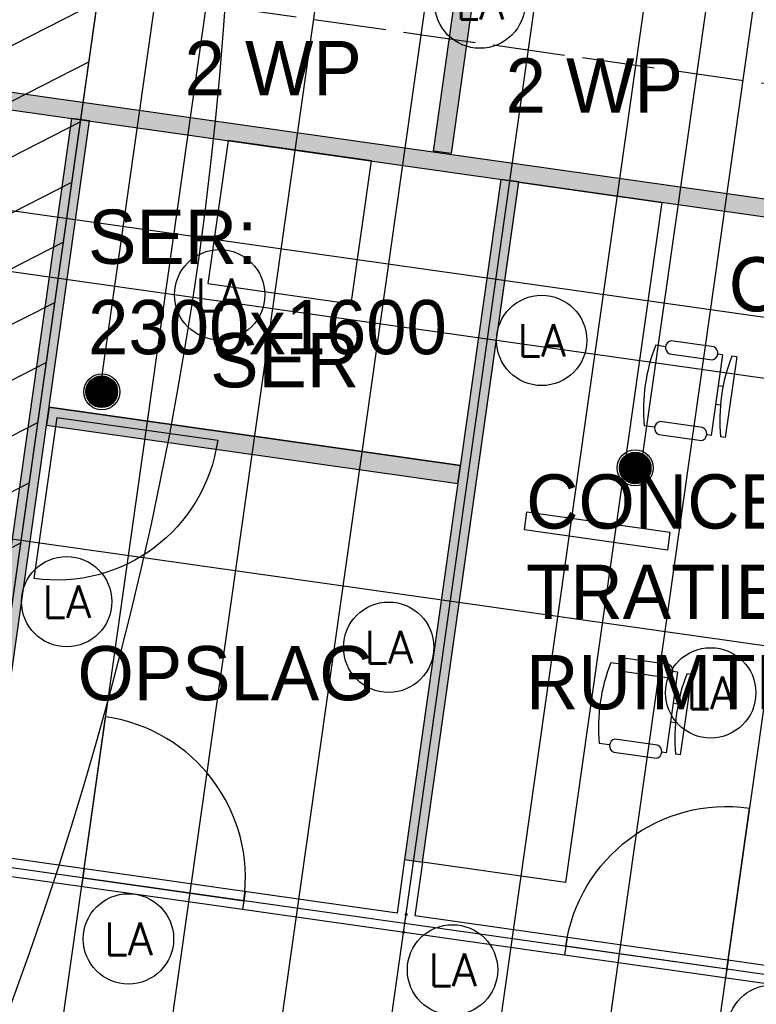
# Model space of a CAD drawing. Header units: millimetres. Extents: x -4107 to 114693, y -37499 to 54671.
# Tile 115 of 156: x 56369 to 60447, y 27739 to 33188. Entities that reach past the tile are written whole.
import ezdxf
from ezdxf.enums import TextEntityAlignment as Align

# ---------------------------------------------------------------- set-up
doc = ezdxf.new("R2010")
doc.units = ezdxf.units.MM
doc.header["$LTSCALE"] = 50
doc.linetypes.add('XREF_06_Vloergoot installaties$0$E_GOOT5', pattern=[10, 8, -2])
for name, color, linetype in [('FOK_ BRANDSLANGHASPELS', 2, 'Continuous'), ('FOK_05---_TEKST_18', 1, 'Continuous'), ('FOK_05---_TEKST_25', 2, 'Continuous'), ('FOK_22_BINNENWANDEN', 2, 'Continuous'), ('FOK_22_BINNENWANDEN @ 1 VP1', 2, 'Continuous'), ('FOK_22_BINNENWANDEN @ 1 VP2', 2, 'Continuous'), ('FOK_22_BINNENWANDEN @ 1 VPModel', 2, 'Continuous'), ('FOK_72_VAST MEUBILAIR', 1, 'Continuous'), ('FOK_82_LOS MEUBILAIR', 1, 'Continuous'), ('XREF_06_PLAFOND$0$AA45----_PLAFONDAFW', 1, 'Continuous'), ('XREF_06_PLAFOND$0$AI45----_PLAFONDAFW', 2, 'Continuous'), ('XREF_06_Sprinkler installatie$0$WL524---', 4, 'Continuous'), ('XREF_06_Sprinkler installatie$0$WL6516--', 4, 'Continuous'), ('XREF_06_verlichting$0$EL6311--', 3, 'Continuous'), ('XREF_06_Vloergoot installaties$0$EL6131--_VG', 3, 'Continuous')]:
    doc.layers.add(name, color=color, linetype=linetype)
doc.styles.add('XREF_06_Sprinkler installatie$0$Standard', font='txt')
doc.styles.add('XREF_06_verlichting$0$BURO-018', font='simplex.shx', dxfattribs={"height": 180})

# ---------------------------------------------------------------- blocks, each defined once
blk = doc.blocks.new('XREF_06_Sprinkler installatie$0$SP-KOP02')
at = {"color": 0, "linetype": 'Continuous'}
for p, q in [((-0.875, -0.023), (0.023, 0.875)), ((-0.847, -0.219), (0.219, 0.847)), ((-0.843, 0.233), (-0.233, 0.843)), ((-0.786, -0.383), (0.383, 0.786)), ((-0.702, -0.523), (0.523, 0.702)), ((-0.595, -0.641), (0.641, 0.595)), ((-0.469, -0.739), (0.739, 0.469)), ((-0.32, -0.815), (0.815, 0.32)), ((-0.144, -0.863), (0.863, 0.144)), ((0.072, -0.872), (0.872, -0.072)), ((0.381, -0.788), (0.788, -0.381))]:
    blk.add_line(p, q, dxfattribs=at)
at = {"color": 0, "linetype": 'Continuous', "const_width": 0.875}
blk.add_lwpolyline([(-0.438, 0, 1), (0.438, 0, 1)], format="xyb", close=True, dxfattribs=at)
at = {"color": 0, "linetype": 'Continuous'}
for radius in [1, 0.875]:
    blk.add_circle((0, 0), radius, dxfattribs=at)
at = {"color": 0, "linetype": 'Continuous', "style": 'XREF_06_Sprinkler installatie$0$Standard', "flags": 1}
for tag, p in [('SP_MATCODE', (2, 2)), ('SP_TEMP', (2, -3)), ('SP_DOORL', (2, -5)), ('SP_KFACT', (2, -7)), ('SP_SPRHK', (2, -9)), ('SP_KLEP', (2, -11))]:
    blk.add_attdef(tag, p, '', height=1, dxfattribs=at)
blk = doc.blocks.new('XREF_06_Sprinkler installatie')
at = {"layer": 'XREF_06_Sprinkler installatie$0$WL524---'}
for p, q in [((56810.2, 31104.9), (57568.6, 36460.5)), ((59804.5, 30678.1), (60628, 36493.2)), ((54991.2, 31982.7), (63969.9, 30711.2))]:
    blk.add_line(p, q, dxfattribs=at)
at = {"layer": 'XREF_06_Sprinkler installatie$0$WL6516--', "xscale": 99.9999999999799, "yscale": 100, "zscale": 100, "rotation": 7.589429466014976}
for p in [(56823.9, 31128.8), (59776.1, 30707.7)]:
    blk.add_blockref('XREF_06_Sprinkler installatie$0$SP-KOP02', p, dxfattribs=at)
blk = doc.blocks.new('XREF_06_Vloergoot installaties')
at = {"layer": 'XREF_06_Vloergoot installaties$0$EL6131--_VG', "linetype": 'XREF_06_Vloergoot installaties$0$E_GOOT5'}
blk.add_line((50573.7, 34241.5), (80308.4, 30027.3), dxfattribs=at)
blk = doc.blocks.new('XREF_06_PLAFOND')
at = {"layer": 'XREF_06_PLAFOND$0$AA45----_PLAFONDAFW'}
h = blk.add_hatch(dxfattribs=at)
h.set_pattern_fill('ANSI31', color=256, scale=2200, angle=342.02, style=0)
h.set_pattern_definition([(27.02, (0, 0), (-124.9329, 244.9832), [])])
h.paths.add_polyline_path([(54376.2, 20456.3), (54977.4, 20422.2), (57196.8, 36094.7), (56590.8, 36094.7)])
at = {"layer": 'XREF_06_PLAFOND$0$AI45----_PLAFONDAFW'}
h = blk.add_hatch(dxfattribs=at)
h.set_pattern_fill('_USER,_O', color=256, scale=1800, pattern_type=0)
h.set_pattern_definition([(351.94, (60508.5, -17546.5), (252.38, 1782.22), [])])
edge = h.paths.add_edge_path(flags=16)
edge.add_arc((41622.2, 26897.4), 5449.9, 0, 180)
edge.add_arc((41622.2, 26897.4), 5449.9, 180, 360)
h.paths.add_polyline_path([(49833.5, 30277.3), (51633.5, 30277.3), (51633.5, 27677.3), (49833.5, 27677.3)], flags=16)
edge = h.paths.add_edge_path(flags=16)
edge.add_arc((86127.3, 26613.5), 3800, 0, 180)
edge.add_arc((86127.3, 26613.5), 3800, 180, 360)
edge = h.paths.add_edge_path(flags=16)
edge.add_arc((74998.8, -10766.8), 5450, 0, 180)
edge.add_arc((74998.8, -10766.8), 5450, 180, 360)
edge = h.paths.add_edge_path()
edge.add_arc((59888.1, 10791.1), 9323.9, 341.24236, 446.62909)
edge.add_line((60436.4, 20098.9), (31243.3, 21827.8))
edge.add_line((31243.3, 21827.8), (28955.1, 21950.5))
edge.add_line((28955.1, 21950.5), (30807, 36094.7))
edge.add_line((30807, 36094.7), (95373.9, 36094.7))
edge.add_line((95373.9, 36094.7), (86392.8, -27327.7))
edge.add_line((86392.8, -27327.7), (59702.3, -18665.8))
edge.add_line((59702.3, -18665.8), (68716.8, 7792.9))
h = blk.add_hatch(dxfattribs=at)
h.set_pattern_fill('_USER,_O', color=256, scale=600, angle=90, pattern_type=0)
h.set_pattern_definition([(81.94, (95317.84, 35698.9), (-594.073, 84.126), [])])
edge = h.paths.add_edge_path(flags=16)
edge.add_arc((86127.3, 26613.5), 3800, 0, 360)
edge = h.paths.add_edge_path(flags=16)
edge.add_arc((74998.8, -10766.8), 5450, 0, 360)
edge = h.paths.add_edge_path(flags=16)
edge.add_arc((41622.2, 26897.4), 5449.9, 0, 360)
h.paths.add_polyline_path([(49933.5, 30177.3), (51533.5, 30177.3), (51533.5, 27777.3), (49933.5, 27777.3)], flags=16)
edge = h.paths.add_edge_path()
edge.add_arc((59888.1, 10791.1), 9323.9, 341.24236, 446.62909)
edge.add_line((60436.4, 20098.9), (31243.3, 21827.8))
edge.add_line((31243.3, 21827.8), (28955.1, 21950.5))
edge.add_line((28955.1, 21950.5), (30807, 36094.7))
edge.add_line((30807, 36094.7), (95373.9, 36094.7))
edge.add_line((95373.9, 36094.7), (86392.8, -27327.7))
edge.add_line((86392.8, -27327.7), (59702.3, -18665.8))
edge.add_line((59702.3, -18665.8), (68716.8, 7792.9))
at = {"layer": 'XREF_06_PLAFOND$0$AA45----_PLAFONDAFW'}
blk.add_lwpolyline([(54376.2, 20456.3), (54977.4, 20422.2), (57196.8, 36094.7), (56590.8, 36094.7)], close=True, dxfattribs=at)
blk = doc.blocks.new('XREF_06_verlichting$0$1115B3A')
at = {"color": 0, "linetype": 'Continuous'}
blk.add_circle((0, 0), 2.5, dxfattribs=at)
at = {"color": 0, "linetype": 'Continuous', "style": 'XREF_06_verlichting$0$BURO-018'}
for tag, p in [('E_GKAST', (0, 8)), ('E_GROEP', (0, 5)), ('E_SGROEP', (4.5, 5)), ('E_ARMCODE', (0, 0)), ('E_SLET', (4.5, -1))]:
    blk.add_attdef(tag, text='', height=1.8, dxfattribs=at).set_placement(p, align=Align.MIDDLE)
blk = doc.blocks.new('XREF_06_verlichting')
at = {"layer": 'XREF_06_verlichting$0$EL6311--'}
ref = blk.add_blockref('XREF_06_verlichting$0$1115B3A', (58916.7, 33279.8), dxfattribs=dict(at, xscale=100, yscale=100, zscale=100))
ref.add_attrib('E_ARMCODE', 'LA', dxfattribs={"layer": '0', "color": 1, "linetype": 'Continuous', "height": 180, "style": 'XREF_06_verlichting$0$BURO-018'}).set_placement((58916.7, 33279.8), align=Align.MIDDLE)
ref = blk.add_blockref('XREF_06_verlichting$0$1115B3A', (57476.2, 31665.8), dxfattribs=dict(at, xscale=100, yscale=100, zscale=100))
ref.add_attrib('E_ARMCODE', 'LA', dxfattribs={"layer": '0', "color": 1, "linetype": 'Continuous', "height": 180, "style": 'XREF_06_verlichting$0$BURO-018'}).set_placement((57476.2, 31665.8), align=Align.MIDDLE)
ref = blk.add_blockref('XREF_06_verlichting$0$1115B3A', (59258.4, 31413.4), dxfattribs=dict(at, xscale=100, yscale=100, zscale=100))
ref.add_attrib('E_ARMCODE', 'LA', dxfattribs={"layer": '0', "color": 1, "linetype": 'Continuous', "height": 180, "style": 'XREF_06_verlichting$0$BURO-018'}).set_placement((59258.4, 31413.4), align=Align.MIDDLE)
ref = blk.add_blockref('XREF_06_verlichting$0$1115B3A', (56629.7, 29967.7), dxfattribs=dict(at, xscale=100, yscale=100, zscale=100))
ref.add_attrib('E_ARMCODE', 'LA', dxfattribs={"layer": '0', "color": 1, "linetype": 'Continuous', "height": 180, "style": 'XREF_06_verlichting$0$BURO-018'}).set_placement((56629.7, 29967.7), align=Align.MIDDLE)
ref = blk.add_blockref('XREF_06_verlichting$0$1115B3A', (58411.9, 29715.3), dxfattribs=dict(at, xscale=100, yscale=100, zscale=100))
ref.add_attrib('E_ARMCODE', 'LA', dxfattribs={"layer": '0', "color": 1, "linetype": 'Continuous', "height": 180, "style": 'XREF_06_verlichting$0$BURO-018'}).set_placement((58411.9, 29715.3), align=Align.MIDDLE)
ref = blk.add_blockref('XREF_06_verlichting$0$1115B3A', (60194.2, 29462.9), dxfattribs=dict(at, xscale=100, yscale=100, zscale=100))
ref.add_attrib('E_ARMCODE', 'LA', dxfattribs={"layer": '0', "color": 1, "linetype": 'Continuous', "height": 180, "style": 'XREF_06_verlichting$0$BURO-018'}).set_placement((60194.2, 29462.9), align=Align.MIDDLE)
ref = blk.add_blockref('XREF_06_verlichting$0$1115B3A', (56971.4, 28101.3), dxfattribs=dict(at, xscale=100, yscale=100, zscale=100))
ref.add_attrib('E_ARMCODE', 'LA', dxfattribs={"layer": '0', "color": 1, "linetype": 'Continuous', "height": 180, "style": 'XREF_06_verlichting$0$BURO-018'}).set_placement((56971.4, 28101.3), align=Align.MIDDLE)
ref = blk.add_blockref('XREF_06_verlichting$0$1115B3A', (58765.1, 27930.1), dxfattribs=dict(at, xscale=100, yscale=100, zscale=100))
ref.add_attrib('E_ARMCODE', 'LA', dxfattribs={"layer": '0', "color": 1, "linetype": 'Continuous', "height": 180, "style": 'XREF_06_verlichting$0$BURO-018'}).set_placement((58765.1, 27930.1), align=Align.MIDDLE)
ref = blk.add_blockref('XREF_06_verlichting$0$1115B3A', (60535.9, 27596.6), dxfattribs=dict(at, xscale=100, yscale=100, zscale=100))
ref.add_attrib('E_ARMCODE', 'LA', dxfattribs={"layer": '0', "color": 1, "linetype": 'Continuous', "height": 180, "style": 'XREF_06_verlichting$0$BURO-018'}).set_placement((60535.9, 27596.6), align=Align.MIDDLE)
blk = doc.blocks.new('A$C46E716B0')
at = {"layer": 'FOK_22_BINNENWANDEN', "color": 13}
for points in [[(0, 0), (0, 900)], [(0, 0), (900, 0)]]:
    blk.add_lwpolyline(points, dxfattribs=at)
blk.add_arc((0, 0), 900, 0, 90, dxfattribs=at)
blk = doc.blocks.new('*U1000')
at = {"layer": 'FOK_22_BINNENWANDEN @ 1 VP1'}
blk.add_hatch(color=256, dxfattribs=at).paths.add_polyline_path([(674.2, 4061.8), (575.1, 4075.2), (42.1, 311.1), (141.1, 297)])
at = {"layer": 'FOK_22_BINNENWANDEN @ 1 VP2'}
blk.add_hatch(color=256, dxfattribs=at).paths.add_polyline_path([(674.2, 4061.8), (575.1, 4075.2), (42.1, 311.1), (141.1, 297)])
at = {"layer": 'FOK_22_BINNENWANDEN @ 1 VPModel'}
blk.add_hatch(color=256, dxfattribs=at).paths.add_polyline_path([(674.2, 4061.8), (575.1, 4075.2), (42.1, 311.1), (141.1, 297)])
blk = doc.blocks.new('A$C33344D17')
at = {"layer": 'FOK_22_BINNENWANDEN'}
blk.add_lwpolyline([(674.2, 4061.8), (575.1, 4075.2), (42.1, 311.1), (141.1, 297)], close=True, dxfattribs=at)
for points in [[(42.1, 311.1), (0, 14)], [(141.1, 297), (99, 0)]]:
    blk.add_lwpolyline(points, dxfattribs=at)
blk.add_blockref('*U1000', (0, 0), dxfattribs=at)
blk = doc.blocks.new('A$C094F4788')
at = {"layer": 'Defpoints'}
blk.add_lwpolyline([(5, 19), (104, 5)], dxfattribs=at)
blk.add_point((5, 19), dxfattribs=at)
at = {"layer": 'Defpoints', "color": 5}
for p in [(5, 19), (104, 5)]:
    blk.add_point(p, dxfattribs=at)
at = {"layer": 'FOK_22_BINNENWANDEN', "color": 5}
for centre in [(5, 19), (104, 5)]:
    blk.add_circle(centre, 5, dxfattribs=at)
blk = doc.blocks.new('conc 2p')
at = {"linetype": 'Continuous'}
for p, q in [((1346.1, 968.4), (1109.9, 1001.9)), ((1078.6, 969.9), (1023.7, 977.7)), ((1099.8, 930.6), (1336, 897.1)), ((1393.5, 925.3), (1367.3, 929.1)), ((1393.5, 925.3), (1330.3, 479.3)), ((1472.2, 914.2), (1409.1, 468.1)), ((1472.2, 914.2), (1446, 917.9)), ((1369.4, 754.8), (1397.3, 750.8)), ((1381.8, 646), (1354.5, 649.8)), ((1282.9, 522.4), (1046.8, 555.8)), ((1015.5, 523.9), (960.5, 531.7)), ((1041, 483.3), (1277.1, 449.9)), ((1330.3, 479.3), (1304.1, 483)), ((1409.1, 468.1), (1382.8, 471.9)), ((1097.2, -789), (861.1, -755.6)), ((829.8, -787.5), (774.8, -779.8)), ((851, -826.9), (1087.1, -860.3)), ((1144.6, -832.1), (1081.5, -1278.2)), ((1144.6, -832.1), (1118.4, -828.4)), ((1223.4, -843.3), (1160.2, -1289.3)), ((1223.4, -843.3), (1197.1, -839.6)), ((1120.5, -1002.7), (1148.4, -1006.6)), ((1133, -1111.5), (1105.6, -1107.6)), ((766.6, -1233.6), (711.7, -1225.8)), ((1034, -1235.1), (797.9, -1201.7)), ((792.1, -1274.1), (1028.2, -1307.6)), ((1081.5, -1278.2), (1055.2, -1274.5)), ((1160.2, -1289.3), (1133.9, -1285.6))]:
    blk.add_line(p, q, dxfattribs=at)
blk.add_lwpolyline([(1058.3, 1767.9), (525.5, -1994.5), (-266.6, -1882.4), (266.2, 1880.1), (1058.3, 1767.9), (1058.3, 1767.9)])
blk.add_lwpolyline([(1089, -155.4), (296.9, -43.2), (310.9, 55.8), (1103, -56.4)], close=True)
for centre, radius, start, end in [((1116, 964.6), 37.7, 99.2256, 244.6544), ((1926.9, 622.3), 970.6, 158.5203, 185.3597), ((1329.9, 934.3), 37.7, 279.2256, 64.6544), ((2349.1, 562.5), 970.6, 158.5203, 185.3597), ((1055.5, 518.6), 38.2, 103.2327, 247.5856), ((1268.4, 487.1), 38.2, 283.2327, 67.5856), ((867.1, -792.8), 37.7, 99.2256, 244.6544), ((1678, -1135.1), 970.6, 158.5203, 185.3597), ((1081.1, -823.1), 37.7, 279.2256, 64.6544), ((2100.3, -1194.9), 970.6, 158.5203, 185.3597), ((806.6, -1238.8), 38.2, 103.2327, 247.5856), ((1019.5, -1270.4), 38.2, 283.2327, 67.5856)]:
    blk.add_arc(centre, radius, start, end, dxfattribs=at)
blk = doc.blocks.new('A$C4D8164B4')
at = {"layer": 'FOK_ BRANDSLANGHASPELS', "color": 2}
blk.add_circle((20000, 20000), 20000, dxfattribs=at)
blk = doc.blocks.new('*U992')
at = {"layer": 'FOK_22_BINNENWANDEN @ 1 VP1'}
blk.add_hatch(color=256, dxfattribs=at).paths.add_polyline_path([(54096.7, 33102.9), (61522.6, 32051.3), (61508.6, 31952.3), (54082.6, 33003.8)])
at = {"layer": 'FOK_22_BINNENWANDEN @ 1 VP2'}
blk.add_hatch(color=256, dxfattribs=at).paths.add_polyline_path([(54096.7, 33102.9), (61522.6, 32051.3), (61508.6, 31952.3), (54082.6, 33003.8)])
at = {"layer": 'FOK_22_BINNENWANDEN @ 1 VPModel'}
blk.add_hatch(color=256, dxfattribs=at).paths.add_polyline_path([(54096.7, 33102.9), (61522.6, 32051.3), (61508.6, 31952.3), (54082.6, 33003.8)])
blk = doc.blocks.new('*U994')
at = {"layer": 'FOK_22_BINNENWANDEN @ 1 VP1'}
blk.add_hatch(color=256, dxfattribs=at).paths.add_polyline_path([(56517.7, 30944.4), (58795, 30621.9), (58809, 30720.9), (56531.7, 31043.4)])
at = {"layer": 'FOK_22_BINNENWANDEN @ 1 VP2'}
blk.add_hatch(color=256, dxfattribs=at).paths.add_polyline_path([(56517.7, 30944.4), (58795, 30621.9), (58809, 30720.9), (56531.7, 31043.4)])
at = {"layer": 'FOK_22_BINNENWANDEN @ 1 VPModel'}
blk.add_hatch(color=256, dxfattribs=at).paths.add_polyline_path([(56517.7, 30944.4), (58795, 30621.9), (58809, 30720.9), (56531.7, 31043.4)])
blk = doc.blocks.new('*U995')
at = {"layer": 'FOK_22_BINNENWANDEN @ 1 VP1'}
blk.add_hatch(color=256, dxfattribs=at).paths.add_polyline_path([(58659.4, 32461), (59170.4, 36094.7), (59271.3, 36094.7), (58758.4, 32447.1)])
at = {"layer": 'FOK_22_BINNENWANDEN @ 1 VP2'}
blk.add_hatch(color=256, dxfattribs=at).paths.add_polyline_path([(58659.4, 32461), (59170.4, 36094.7), (59271.3, 36094.7), (58758.4, 32447.1)])
at = {"layer": 'FOK_22_BINNENWANDEN @ 1 VPModel'}
blk.add_hatch(color=256, dxfattribs=at).paths.add_polyline_path([(58659.4, 32461), (59170.4, 36094.7), (59271.3, 36094.7), (58758.4, 32447.1)])

msp = doc.modelspace()

# ---------------------------------------------------------------- linework, layer by layer
at = {"layer": 'FOK_22_BINNENWANDEN'}
for points in [[(61396.2, 31158.8), (60919.7, 27793.8), (53097.7, 28901.4), (54116.3, 36094.7)], [(61297.2, 31172.8), (60834.7, 27906.8), (58557.1, 28229.3)], [(56531.7, 31043.4), (58809, 30720.9)], [(58458.1, 28243.3), (56180.9, 28565.8)], [(56725.7, 28488.7), (56711.7, 28389.6)], [(57616.8, 28362.5), (57602.8, 28263.5)], [(59399, 28110.1), (59385, 28011.1)], [(60290.1, 27983.9), (60276.1, 27884.9)]]:
    msp.add_lwpolyline(points, dxfattribs=at)
for points in [[(58659.4, 32461), (59170.4, 36094.7), (59271.3, 36094.7), (58758.4, 32447.1)], [(54096.7, 33102.9), (61522.6, 32051.3), (61508.6, 31952.3), (54082.6, 33003.8)], [(56517.7, 30944.4), (58795, 30621.9), (58809, 30720.9), (56531.7, 31043.4)]]:
    msp.add_lwpolyline(points, close=True, dxfattribs=at)
at = {"layer": 'FOK_82_LOS MEUBILAIR'}
msp.add_lwpolyline([(57411.6, 31728), (58203.7, 31615.8), (58315.9, 32407.9), (57523.8, 32520.1)], close=True, dxfattribs=at)

# ---------------------------------------------------------------- block references
for name in ['XREF_06_Sprinkler installatie', 'XREF_06_Sprinkler installatie', 'XREF_06_PLAFOND', 'XREF_06_PLAFOND', 'XREF_06_Vloergoot installaties', 'XREF_06_Vloergoot installaties']:
    msp.add_blockref(name, (0, 0))
at = {"layer": 'FOK_ BRANDSLANGHASPELS', "color": 5}
msp.add_blockref('A$C4D8164B4', (17554.1, 14671.5), dxfattribs=at)
at = {"layer": 'FOK_22_BINNENWANDEN', "color": 5}
msp.add_blockref('A$C4D8164B4', (41313.6, 11409.4), dxfattribs=at)
at = {"layer": 'FOK_22_BINNENWANDEN'}
for name, p in [('*U995', (0, 0)), ('XREF_06_verlichting', (0, 0)), ('*U992', (0, 0)), ('A$C33344D17', (56081.8, 28565.8)), ('A$C33344D17', (58458.1, 28229.3)), ('*U994', (0, 0))]:
    msp.add_blockref(name, p, dxfattribs=at)
at = {"layer": 'FOK_22_BINNENWANDEN', "xscale": -1}
for p, rotation in [((56574.2, 30986.9), 171.9349878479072), ((60283.1, 27934.4), 351.945012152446)]:
    msp.add_blockref('A$C46E716B0', p, dxfattribs=dict(at, rotation=rotation))
at = {"layer": 'FOK_22_BINNENWANDEN'}
for name, p, rotation in [('A$C46E716B0', (56718.7, 28439.2), 351.9349878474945), ('A$C094F4788', (58512.9, 28132.3), 90)]:
    msp.add_blockref(name, p, dxfattribs=dict(at, rotation=rotation))
at = {"layer": 'FOK_72_VAST MEUBILAIR'}
msp.add_blockref('conc 2p', (58865.8, 30408.7), dxfattribs=at)

# ---------------------------------------------------------------- texts
at = {"layer": 'FOK_05---_TEKST_18', "char_height": 300, "width": 57960.996, "attachment_point": 1}
for s, insert in [('{\\fCentury Gothic|b0|i0|c0|p34;SER: \\P2300x1600}', (56748.1, 32137)), ('{\\fCentury Gothic|b0|i0|c0|p34;CONCEN\\PTRATIE\\PRUIMTE}', (59172.5, 30672.1)), ('{\\fCentury Gothic|b0|i0|c0|p34;OPSLAG}', (56689.2, 29722))]:
    msp.add_mtext(s, dxfattribs=dict(at, insert=insert))
at = {"layer": 'FOK_05---_TEKST_25', "char_height": 300, "width": 57960.996, "attachment_point": 1}
for s, insert in [('{\\fCentury Gothic|b0|i0|c0|p34;2 WP}', (57282, 33069.9)), ('{\\fCentury Gothic|b0|i0|c0|p34;2 WP}', (59059, 32974.2)), ('{\\fCentury Gothic|b0|i0|c0|p34;C 2P}', (60293.8, 31874)), ('{\\fCentury Gothic|b0|i0|c0|p34;SER}', (57423.8, 31453.5))]:
    msp.add_mtext(s, dxfattribs=dict(at, insert=insert))

doc.saveas('drawing.dxf')
